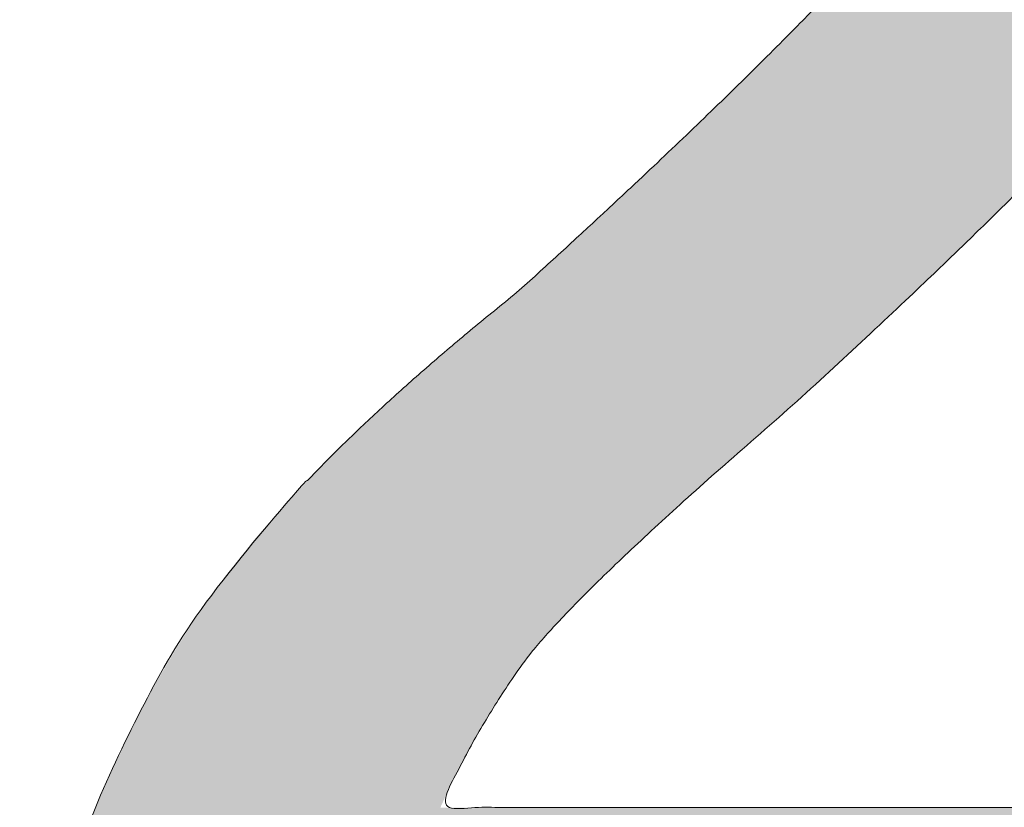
# Model space of a CAD drawing. Header units: inches. Extents: x -416 to -272, y -73 to 47.
# Tile 11 of 206: x -406.429 to -405.267, y -22.729 to -21.799. Entities that reach past the tile are written whole.
import ezdxf

# ---------------------------------------------------------------- set-up
doc = ezdxf.new("R2010")
doc.units = ezdxf.units.IN
doc.header["$LTSCALE"] = 32
doc.header["$MEASUREMENT"] = 0
doc.linetypes.add('Dash Style-1', pattern=[0.083328, 0.041656, -0.041672])
for name, color, linetype, lineweight in [('Black', 7, 'Continuous', 18), ('DashLine', 7, 'Continuous', 13), ('DashLineFill', 7, 'Dash Style-1', 13), ('Drawing', 7, 'Continuous', 18), ('Metal-DeskStructure', 7, 'Continuous', 13), ('None', 7, 'Continuous', 18), ('Plastic-BracketCover', 7, 'Continuous', 13), ('SolidLine', 7, 'Continuous', 15), ('Wood_1-H', 7, 'Continuous', 13)]:
    doc.layers.add(name, color=color, linetype=linetype, lineweight=lineweight)
pattern_1 = [(45, (0, 0), (-1.61301565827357, 1.935715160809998), []), (45, (-1.0608, 1.0608), (-0.4723460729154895, 0.4167612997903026), [])]

# ---------------------------------------------------------------- blocks, each defined once
blk = doc.blocks.new('Group-45')
at = {"layer": 'Plastic-BracketCover', "color": 7}
for points, knots in [([(1.545890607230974, 0.02645157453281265), (1.549581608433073, 0.02645157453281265), (1.553272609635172, 0.02460607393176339), (1.555118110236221, 0.01722587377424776), (1.55696180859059, 0.004307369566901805), (1.55696180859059, -0.01414763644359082), (1.555118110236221, -0.02522064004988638), (1.553272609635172, -0.03260264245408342), (1.547736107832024, -0.03629364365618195), (1.542199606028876, -0.03813914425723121), (1.489603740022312, -0.05843965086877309), (1.437007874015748, -0.07874015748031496), (1.418552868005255, -0.08612215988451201), (1.389024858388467, -0.1008843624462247), (1.366878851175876, -0.1230303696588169), (1.355805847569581, -0.1525583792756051), (1.355805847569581, -0.1922366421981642), (1.355805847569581, -0.2116143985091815), (1.450848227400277, -0.2116143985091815), (1.549581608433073, -0.2116143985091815), (1.553272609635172, -0.2153035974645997), (1.555118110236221, -0.2226855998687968), (1.55696180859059, -0.2337586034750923), (1.55696180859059, -0.2503681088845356), (1.555118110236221, -0.2614411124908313), (1.553272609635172, -0.2688231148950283), (1.549581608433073, -0.2725141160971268), (1.338274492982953, -0.2725141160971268), (1.117739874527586, -0.2725141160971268), (1.106666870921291, -0.2577501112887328), (1.106666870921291, -0.202385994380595), (1.106666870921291, -0.137794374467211), (1.10851237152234, -0.1156483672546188), (1.11035787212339, -0.1064208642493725), (1.114048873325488, -0.08058565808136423), (1.13434937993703, -0.03998464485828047), (1.163877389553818, -0.01414763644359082), (1.202631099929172, 0.0006163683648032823), (1.246923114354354, 0.0006163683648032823), (1.28383312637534, -0.01230213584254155), (1.311515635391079, -0.03444814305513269), (1.329968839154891, -0.06766715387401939), (1.337350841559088, -0.08612215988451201), (1.342887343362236, -0.07504915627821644), (1.35765134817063, -0.05659415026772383), (1.377951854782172, -0.04183014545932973), (1.405634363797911, -0.0289116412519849), (1.422243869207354, -0.02152963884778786), (1.471148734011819, -0.001229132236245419), (1.520053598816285, 0.01907137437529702), (1.532972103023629, 0.02460607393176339), (1.544045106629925, 0.02645157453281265), (1.545890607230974, 0.02645157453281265)], [0, 0, 0, 0.004017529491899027, 0.008035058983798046, 0.01205258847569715, 0.01607011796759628, 0.02008764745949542, 0.02410517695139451, 0.02812270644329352, 0.03214023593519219, 0.03214023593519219, 0.07095094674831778, 0.07095094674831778, 0.08463415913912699, 0.09831737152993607, 0.1120005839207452, 0.1256837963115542, 0.138745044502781, 0.138745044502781, 0.202806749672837, 0.2052946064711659, 0.2077824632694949, 0.2102703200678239, 0.2127581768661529, 0.2147484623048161, 0.2167387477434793, 0.2187290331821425, 0.2207193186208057, 0.3326714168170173, 0.3396374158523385, 0.3466034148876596, 0.3918815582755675, 0.4075550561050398, 0.4232285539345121, 0.4232285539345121, 0.4666960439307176, 0.5101635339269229, 0.553631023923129, 0.5970985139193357, 0.640566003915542, 0.6840334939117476, 0.7275009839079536, 0.7709684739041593, 0.7709684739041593, 0.7980418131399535, 0.8251151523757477, 0.8521884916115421, 0.8792618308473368, 0.8792618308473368, 0.958132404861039, 0.958132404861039, 0.9790662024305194, 1, 1, 1]), ([(1.232159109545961, -0.06213065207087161), (1.204476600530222, -0.06213065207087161), (1.169413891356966, -0.08612215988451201), (1.160186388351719, -0.1138028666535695), (1.15834088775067, -0.1230303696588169), (1.156495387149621, -0.1451763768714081), (1.156495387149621, -0.1867001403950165), (1.156495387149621, -0.2116143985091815), (1.2321600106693, -0.2116143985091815), (1.30782463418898, -0.2116143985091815), (1.30782463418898, -0.183009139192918), (1.30782463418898, -0.130412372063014), (1.296751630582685, -0.09719336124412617), (1.274605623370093, -0.07320365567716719), (1.246923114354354, -0.06213065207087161), (1.232159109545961, -0.06213065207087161)], [0, 0, 0, 0.1425152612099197, 0.2850305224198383, 0.2850305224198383, 0.3309930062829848, 0.3769554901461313, 0.4458992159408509, 0.4458992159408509, 0.6552813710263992, 0.6552813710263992, 0.7344389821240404, 0.8008292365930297, 0.8672194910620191, 0.9336097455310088, 1, 1, 1]), ([(1.425934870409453, -0.3398696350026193), (1.448079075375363, -0.3398696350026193), (1.483143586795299, -0.3509408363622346), (1.512671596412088, -0.3693958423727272), (1.532972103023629, -0.3970783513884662), (1.555118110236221, -0.4469059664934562), (1.555118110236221, -0.5539431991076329), (1.555118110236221, -0.6203803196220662), (1.544045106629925, -0.6351443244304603), (1.330892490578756, -0.6351443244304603), (1.117739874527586, -0.6351443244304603), (1.106666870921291, -0.6203803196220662), (1.106666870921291, -0.5622479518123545), (1.106666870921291, -0.4708965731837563), (1.123276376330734, -0.4192243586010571), (1.150958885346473, -0.3860053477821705), (1.193405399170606, -0.3675503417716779), (1.235850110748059, -0.3675503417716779), (1.265378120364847, -0.374932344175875), (1.289369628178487, -0.3896963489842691), (1.309670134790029, -0.4136878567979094), (1.315206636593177, -0.4266063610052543), (1.318897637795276, -0.4081513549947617), (1.337350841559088, -0.3767778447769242), (1.365033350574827, -0.3527863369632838), (1.403788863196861, -0.3398696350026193), (1.425934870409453, -0.3398696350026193)], [0, 0, 0, 0.03145524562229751, 0.062910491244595, 0.09436573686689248, 0.1258209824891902, 0.188731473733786, 0.2661585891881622, 0.2758371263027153, 0.2855156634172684, 0.4355309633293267, 0.4452095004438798, 0.4548880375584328, 0.5214267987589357, 0.5746587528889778, 0.6278907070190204, 0.6811226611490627, 0.7343546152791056, 0.7627468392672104, 0.7911390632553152, 0.8195312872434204, 0.8479235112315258, 0.8479235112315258, 0.8859426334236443, 0.9239617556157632, 0.9619808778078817, 1, 1, 1]), ([(1.429625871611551, -0.4026148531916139), (1.409325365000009, -0.4026148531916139), (1.379797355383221, -0.4155333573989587), (1.359496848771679, -0.4395248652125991), (1.348423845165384, -0.4764330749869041), (1.348423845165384, -0.5401028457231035), (1.348423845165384, -0.5760901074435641), (1.426856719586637, -0.5760901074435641), (1.505289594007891, -0.5760901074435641), (1.505289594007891, -0.5327208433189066), (1.505289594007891, -0.4487514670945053), (1.477607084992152, -0.4155333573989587), (1.448079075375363, -0.4026148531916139), (1.429625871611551, -0.4026148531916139)], [0, 0, 0, 0.07915587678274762, 0.1583117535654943, 0.2374676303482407, 0.3166235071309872, 0.4195261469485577, 0.4195261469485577, 0.6437985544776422, 0.6437985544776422, 0.7678094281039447, 0.8839047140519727, 0.9419523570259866, 1, 1, 1]), ([(1.226622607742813, -0.4284518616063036), (1.210013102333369, -0.4284518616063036), (1.18417789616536, -0.4376793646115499), (1.165722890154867, -0.4579798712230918), (1.156495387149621, -0.4893515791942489), (1.156495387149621, -0.5447165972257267), (1.156495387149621, -0.5760901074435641), (1.228469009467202, -0.5760901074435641), (1.300442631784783, -0.5760901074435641), (1.300442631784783, -0.5419483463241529), (1.300442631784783, -0.4856605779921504), (1.289369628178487, -0.4561343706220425), (1.269069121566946, -0.4376793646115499), (1.241386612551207, -0.4284518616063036), (1.226622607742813, -0.4284518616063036)], [0, 0, 0, 0.07449877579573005, 0.1489975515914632, 0.223496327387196, 0.2979951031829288, 0.3954165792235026, 0.3954165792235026, 0.6189101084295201, 0.6189101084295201, 0.7249275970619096, 0.7936956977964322, 0.8624637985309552, 0.9312318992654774, 1, 1, 1]), ([(1.53112660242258, -0.7109774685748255), (1.538508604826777, -0.7109774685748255), (1.552349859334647, -0.7137457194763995), (1.555118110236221, -0.7220504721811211), (1.555118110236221, -0.841083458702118), (1.555118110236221, -0.9601164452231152), (1.553272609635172, -0.9638074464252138), (1.547736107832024, -0.9674984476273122), (1.538508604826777, -0.9693439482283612), (1.525590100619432, -0.9693439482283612), (1.516362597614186, -0.9674984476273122), (1.510826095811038, -0.965652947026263), (1.50713509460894, -0.9601164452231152), (1.50713509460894, -0.9112115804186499), (1.50713509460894, -0.864152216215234), (1.337351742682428, -0.864152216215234), (1.167568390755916, -0.864152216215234), (1.193404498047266, -0.9075205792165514), (1.219240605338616, -0.9508889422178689), (1.221086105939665, -0.9564254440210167), (1.222931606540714, -0.965652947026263), (1.219240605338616, -0.9693439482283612), (1.20816760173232, -0.9711894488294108), (1.195712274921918, -0.9711894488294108), (1.186023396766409, -0.9711894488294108), (1.180486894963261, -0.9693439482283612), (1.176795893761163, -0.965652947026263), (1.174950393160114, -0.9619619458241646), (1.141731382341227, -0.9102888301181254), (1.10851237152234, -0.8586157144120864), (1.106666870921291, -0.8567702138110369), (1.106666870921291, -0.8530792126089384), (1.104821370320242, -0.8475427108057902), (1.104821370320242, -0.8304718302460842), (1.104821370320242, -0.8124781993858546), (1.10851237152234, -0.8069416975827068), (1.112203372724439, -0.8050961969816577), (1.310591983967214, -0.8050961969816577), (1.50713509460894, -0.8050961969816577), (1.50713509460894, -0.7644960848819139), (1.50713509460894, -0.7202049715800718), (1.510826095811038, -0.7165139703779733), (1.516362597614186, -0.7128229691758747), (1.525590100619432, -0.7109774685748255), (1.53112660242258, -0.7109774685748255)], [0, 0, 0, 0.002610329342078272, 0.007830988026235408, 0.01044131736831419, 0.1761946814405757, 0.1788050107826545, 0.181415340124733, 0.1840256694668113, 0.1866359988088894, 0.1885937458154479, 0.1905514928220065, 0.192509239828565, 0.1944669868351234, 0.2443885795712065, 0.2443885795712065, 0.4244984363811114, 0.4244984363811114, 0.4780496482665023, 0.4780496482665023, 0.4842405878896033, 0.4904315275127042, 0.4966224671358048, 0.5028134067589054, 0.5070707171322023, 0.5109409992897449, 0.5148112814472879, 0.5186815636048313, 0.5186815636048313, 0.5762947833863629, 0.5762947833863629, 0.5787425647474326, 0.5811903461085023, 0.5836381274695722, 0.5902471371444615, 0.5931844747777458, 0.5961218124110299, 0.5990591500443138, 0.9118813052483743, 0.9118813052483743, 0.9765012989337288, 0.9823759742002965, 0.9882506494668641, 0.9941253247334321, 1, 1, 1])]:
    blk.add_open_spline(points, degree=2, knots=knots, dxfattribs=at)
blk = doc.blocks.new('1BRPFY-Leg_Plate (2D)')
at = {"layer": 'DashLineFill', "linetype": 'Continuous', "lineweight": 13}
h = blk.add_hatch(dxfattribs=at)
h.set_pattern_fill('Steel', color=253, style=0, pattern_type=2)
h.set_pattern_definition(pattern_1)
edge = h.paths.add_edge_path()
edge.add_arc((-1.704724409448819, 1.704724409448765), 0.1259842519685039, 90, 180, ccw=False)
edge.add_line((-1.704724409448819, 1.830708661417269), (1.704724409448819, 1.830708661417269))
edge.add_arc((1.704724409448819, 1.704724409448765), 0.1259842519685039, 0, 90, ccw=False)
edge.add_line((1.830708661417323, 1.704724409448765), (1.830708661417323, -1.704724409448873))
edge.add_arc((1.704724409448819, -1.704724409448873), 0.125984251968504, -89.99999999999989, 1.1368683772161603e-13, ccw=False)
edge.add_line((1.704724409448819, -1.830708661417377), (-1.704724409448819, -1.830708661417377))
edge.add_arc((-1.704724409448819, -1.704724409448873), 0.125984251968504, 180, 269.99999999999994, ccw=False)
edge.add_line((-1.830708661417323, -1.704724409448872), (-1.830708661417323, 1.704724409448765))
at = {"layer": 'SolidLine', "flags": 128}
blk.add_lwpolyline([(0.7086614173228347, -0.5019685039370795), (0.728920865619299, -0.5029637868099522), (0.7489852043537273, -0.5059400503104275), (0.7686612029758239, -0.5108686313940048), (0.7877593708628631, -0.5177020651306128), (0.8060957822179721, -0.5263745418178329), (0.823493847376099, -0.5368025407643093), (0.8397860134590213, -0.5488856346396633), (0.8548153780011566, -0.5625074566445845), (0.8684372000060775, -0.5775368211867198), (0.8805202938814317, -0.5938289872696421), (0.8909482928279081, -0.611227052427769), (0.8996207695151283, -0.6295634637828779), (0.9064542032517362, -0.6486616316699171), (0.9113827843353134, -0.6683376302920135), (0.9143590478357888, -0.688401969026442), (0.9153543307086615, -0.7086614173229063), (0.9143590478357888, -0.7289208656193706), (0.9113827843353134, -0.748985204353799), (0.9064542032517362, -0.7686612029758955), (0.8996207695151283, -0.7877593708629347), (0.8909482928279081, -0.8060957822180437), (0.8805202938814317, -0.8234938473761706), (0.8684372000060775, -0.8397860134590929), (0.8548153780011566, -0.8548153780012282), (0.8397860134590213, -0.8684372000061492), (0.823493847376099, -0.8805202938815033), (0.8060957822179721, -0.8909482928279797), (0.7877593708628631, -0.8996207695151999), (0.7686612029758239, -0.9064542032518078), (0.7489852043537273, -0.9113827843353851), (0.728920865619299, -0.9143590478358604), (0.7086614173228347, -0.9153543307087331), (0.6884019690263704, -0.9143590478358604), (0.668337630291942, -0.9113827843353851), (0.6486616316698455, -0.9064542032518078), (0.6295634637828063, -0.8996207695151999), (0.6112270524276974, -0.8909482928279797), (0.5938289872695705, -0.8805202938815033), (0.5775368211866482, -0.8684372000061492), (0.5625074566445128, -0.8548153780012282), (0.5488856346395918, -0.8397860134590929), (0.5368025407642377, -0.8234938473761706), (0.5263745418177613, -0.8060957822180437), (0.5177020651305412, -0.7877593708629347), (0.5108686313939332, -0.7686612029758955), (0.5059400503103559, -0.748985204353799), (0.5029637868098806, -0.7289208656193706), (0.5019685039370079, -0.7086614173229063), (0.5029637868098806, -0.688401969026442), (0.5059400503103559, -0.6683376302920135), (0.5108686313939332, -0.6486616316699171), (0.5177020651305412, -0.6295634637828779), (0.5263745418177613, -0.611227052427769), (0.5368025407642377, -0.5938289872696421), (0.5488856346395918, -0.5775368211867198), (0.5625074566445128, -0.5625074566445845), (0.5775368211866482, -0.5488856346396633), (0.5938289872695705, -0.5368025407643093), (0.6112270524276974, -0.5263745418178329), (0.6295634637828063, -0.5177020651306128), (0.6486616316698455, -0.5108686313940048), (0.668337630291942, -0.5059400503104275), (0.6884019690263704, -0.5029637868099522)], close=True, dxfattribs=at)
at = {"layer": 'Plastic-BracketCover', "color": 7}
blk.add_blockref('Group-45', (0, 0), dxfattribs=at)
blk = doc.blocks.new('1BRPX8-Util_Bkt_Lg-F (2D)')
at = {"layer": 'DashLineFill', "linetype": 'Continuous', "lineweight": 13}
h = blk.add_hatch(dxfattribs=at)
h.set_pattern_fill('Steel', color=253, style=0, pattern_type=2)
h.set_pattern_definition(pattern_1)
edge = h.paths.add_edge_path()
edge.add_line((-4.468503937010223, 7.539370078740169), (-2.421259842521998, 7.539370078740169))
edge.add_line((-2.421259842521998, 7.539370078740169), (-2.421259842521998, 7.917322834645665))
edge.add_arc((-2.303149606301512, 7.91732283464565), 0.1181102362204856, 90.0000000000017, 179.9999999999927, ccw=False)
edge.add_line((-2.303149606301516, 8.035433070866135), (2.303149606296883, 8.035433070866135))
edge.add_arc((2.30314960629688, 7.917322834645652), 0.1181102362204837, 6.423306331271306e-12, 89.99999999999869, ccw=False)
edge.add_line((2.421259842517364, 7.917322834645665), (2.421259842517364, 7.539370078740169))
edge.add_line((2.421259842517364, 7.539370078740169), (4.46850393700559, 7.539370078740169))
edge.add_line((4.46850393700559, 7.539370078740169), (4.46850393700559, 7.405511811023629))
edge.add_line((4.46850393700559, 7.405511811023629), (3.129921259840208, 7.405511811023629))
edge.add_line((3.129921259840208, 7.405511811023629), (3.129921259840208, -2.011811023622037))
edge.add_line((3.129921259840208, -2.011811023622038), (4.46850393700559, -2.011811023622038))
edge.add_line((4.46850393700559, -2.011811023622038), (4.46850393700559, -2.145669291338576))
edge.add_line((4.46850393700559, -2.145669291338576), (2.421259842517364, -2.145669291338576))
edge.add_line((2.421259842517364, -2.145669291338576), (2.421259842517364, -2.523622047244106))
edge.add_arc((2.303149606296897, -2.523622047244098), 0.1181102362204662, 269.9999999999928, 359.9999999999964, ccw=False)
edge.add_line((2.303149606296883, -2.641732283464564), (-2.303149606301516, -2.641732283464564))
edge.add_arc((-2.303149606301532, -2.523622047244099), 0.1181102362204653, 180.0000000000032, 270.0000000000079, ccw=False)
edge.add_line((-2.421259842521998, -2.523622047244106), (-2.421259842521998, -2.145669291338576))
edge.add_line((-2.421259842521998, -2.145669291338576), (-4.468503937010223, -2.145669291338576))
edge.add_line((-4.468503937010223, -2.145669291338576), (-4.468503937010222, -2.011811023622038))
edge.add_line((-4.468503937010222, -2.011811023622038), (-3.129921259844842, -2.011811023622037))
edge.add_line((-3.129921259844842, -2.011811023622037), (-3.129921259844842, 7.405511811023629))
edge.add_line((-3.129921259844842, 7.405511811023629), (-4.468503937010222, 7.405511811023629))
edge.add_line((-4.468503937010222, 7.405511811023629), (-4.468503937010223, 7.539370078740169))
at = {"layer": 'SolidLine', "flags": 128}
for points in [[(0.3322086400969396, -0.9641361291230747), (0.3093663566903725, -0.9260260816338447), (0.2903695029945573, -0.8858606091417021)], [(0.2903695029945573, -0.5393362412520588), (0.3093663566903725, -0.4991707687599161), (0.3322086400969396, -0.4610607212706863), (0.358676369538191, -0.4253731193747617), (0.3885146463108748, -0.3924516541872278), (0.4214361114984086, -0.362613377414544), (0.4571237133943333, -0.3361456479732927), (0.4952337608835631, -0.3133033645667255), (0.5353992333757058, -0.2943065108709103), (0.5772333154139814, -0.2793380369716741), (0.6203331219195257, -0.2685420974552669), (0.6642835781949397, -0.2620226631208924), (0.7086614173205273, -0.2598425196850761), (0.7530392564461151, -0.2620226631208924), (0.7969897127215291, -0.2685420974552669), (0.8400895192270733, -0.2793380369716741), (0.881923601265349, -0.2943065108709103), (0.9220890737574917, -0.3133033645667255), (0.9601991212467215, -0.3361456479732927), (0.995886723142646, -0.362613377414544), (1.02880818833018, -0.3924516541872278), (1.058646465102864, -0.4253731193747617), (1.085114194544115, -0.4610607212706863), (1.107956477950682, -0.4991707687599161), (1.126953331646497, -0.5393362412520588), (1.141921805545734, -0.5811703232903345), (1.152717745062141, -0.6242701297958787), (1.159237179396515, -0.6682205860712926), (1.161417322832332, -0.7125984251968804), (1.159237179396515, -0.7569762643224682), (1.152717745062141, -0.8009267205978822), (1.141921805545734, -0.8440265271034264), (1.126953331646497, -0.8858606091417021), (1.107956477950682, -0.9260260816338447), (1.085114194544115, -0.9641361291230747)]]:
    blk.add_lwpolyline(points, dxfattribs=at)
blk = doc.blocks.new('Slate-LegBrace (2D)')
at = {"layer": 'DashLineFill', "linetype": 'Continuous', "lineweight": 13}
h = blk.add_hatch(dxfattribs=at)
h.set_pattern_fill('Steel', color=253, style=0, pattern_type=2)
h.set_pattern_definition(pattern_1)
edge = h.paths.add_edge_path()
edge.add_line((-2.199587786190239, -0.1351515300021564), (-1.374775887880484, -0.1351515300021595))
edge.add_arc((3.774758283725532e-15, -0.01355418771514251), 1.380142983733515, 185.0545920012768, 354.9454079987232)
edge.add_line((1.374775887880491, -0.13515153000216), (2.199718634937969, -0.1351515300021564))
edge.add_arc((6.542437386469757e-05, -0.01705725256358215), 2.202821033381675, 183.0731271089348, 356.92687289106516, ccw=False)
h = blk.add_hatch(dxfattribs=at)
h.set_pattern_fill('Steel', color=253, style=0, pattern_type=2)
h.set_pattern_definition(pattern_1)
edge = h.paths.add_edge_path()
edge.add_line((2.191696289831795, -0.2375138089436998), (1.463739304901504, -0.2375137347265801))
edge.add_arc((-6.542437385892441e-05, -0.01704129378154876), 1.480314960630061, 188.5652811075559, 351.4347188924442, ccw=False)
edge.add_line((-1.463870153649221, -0.2375137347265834), (-2.191827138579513, -0.2375138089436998))
edge.add_line((-2.191827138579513, -0.2375138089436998), (-2.199718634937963, -0.1351515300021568))
edge.add_line((-2.199718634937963, -0.1351515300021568), (-1.374775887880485, -0.1351515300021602))
edge.add_arc((2.886579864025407e-15, -0.01355418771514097), 1.380142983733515, 185.0545920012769, 354.9454079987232)
edge.add_line((1.37477588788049, -0.1351515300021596), (2.199587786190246, -0.1351515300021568))
edge.add_line((2.199587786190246, -0.1351515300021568), (2.191696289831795, -0.2375138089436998))
at = {"layer": 'DashLineFill', "flags": 128}
for points in [[(2.191696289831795, -0.2375138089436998), (1.463739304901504, -0.2375137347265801, -0.860662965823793), (-1.463870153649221, -0.2375137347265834), (-2.191827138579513, -0.2375138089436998), (-2.199718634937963, -0.1351515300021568), (-1.374775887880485, -0.1351515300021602, 0.9154551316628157), (1.37477588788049, -0.1351515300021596), (2.199587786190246, -0.1351515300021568)], [(-2.199587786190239, -0.1351515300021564), (-1.374775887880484, -0.1351515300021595, 0.9154551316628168), (1.374775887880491, -0.13515153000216), (2.199718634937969, -0.1351515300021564, -0.9477524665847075)]]:
    blk.add_lwpolyline(points, format="xyb", close=True, dxfattribs=at)
blk = doc.blocks.new('TLLegSleeve (2D)')
at = {"layer": 'DashLineFill', "linetype": 'Continuous', "lineweight": 13}
h = blk.add_hatch(dxfattribs=at)
h.set_pattern_fill('Steel', color=253, style=0, pattern_type=2)
h.set_pattern_definition(pattern_1)
edge = h.paths.add_edge_path()
edge.add_line((1.08267716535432, 1.402343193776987), (1.08267716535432, 2.913385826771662))
edge.add_arc((-1.707523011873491e-13, 2.913385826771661), 1.08267716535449, 4.479377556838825e-14, 180)
edge.add_line((-1.082677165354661, 2.913385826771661), (-1.08267716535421, 1.402343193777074))
edge.add_arc((-1.332267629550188e-15, 2.886579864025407e-15), 1.771653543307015, 127.6698869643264, 412.330113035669)
edge.add_line((1.08267716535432, 1.402343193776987), (1.08267716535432, 1.402343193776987))
edge = h.paths.add_edge_path()
edge.add_arc((1.665334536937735e-15, 2.91338582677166), 0.7480314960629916, 0, 180, ccw=False)
edge.add_arc((1.665334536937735e-15, 2.91338582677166), 0.7480314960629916, 180, 360, ccw=False)
edge = h.paths.add_edge_path()
edge.add_arc((-1.723066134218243e-13, 9.149983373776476e-17), 1.437007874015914, 0, 180, ccw=False)
edge.add_arc((-1.723066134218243e-13, 5.70119602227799e-16), 1.437007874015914, 180, 360, ccw=False)
at = {"layer": 'DashLine', "color": 8, "flags": 128}
blk.add_lwpolyline([(0.6327836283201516, 1.527674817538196), (0.7794749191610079, 1.458295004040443), (0.9186594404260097, 1.374871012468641), (1.048996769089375, 1.278206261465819), (1.169231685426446, 1.169231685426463), (1.278206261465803, 1.048996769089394), (1.374871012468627, 0.9186594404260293), (1.458295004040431, 0.7794749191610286), (1.527674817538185, 0.6327836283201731), (1.582342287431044, 0.4799982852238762), (1.621770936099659, 0.3225902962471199), (1.64558104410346, 0.1620755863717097), (1.653543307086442, 1.118599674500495e-14), (1.645581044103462, -0.1620755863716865), (1.621770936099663, -0.3225902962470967), (1.582342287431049, -0.4799982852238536), (1.527674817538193, -0.6327836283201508), (1.45829500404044, -0.7794749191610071), (1.374871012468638, -0.9186594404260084), (1.278206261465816, -1.048996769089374), (1.169231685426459, -1.169231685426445), (1.048996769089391, -1.278206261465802), (0.918659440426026, -1.374871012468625), (0.7794749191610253, -1.458295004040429)], dxfattribs=at)
at = {"layer": 'DashLineFill', "flags": 128}
for points in [[(1.08267716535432, 1.402343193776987), (1.08267716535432, 2.913385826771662, 0.9999999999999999), (-1.082677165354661, 2.913385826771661), (-1.08267716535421, 1.402343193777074, 2.931618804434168), (1.08267716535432, 1.402343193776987)], [(-1.437007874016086, 3.308097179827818e-16, -0.9999999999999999), (1.437007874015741, 3.308097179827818e-16, -0.9999999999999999)]]:
    blk.add_lwpolyline(points, format="xyb", close=True, dxfattribs=at)
blk = doc.blocks.new('Group-84')
at = {"layer": 'SolidLine', "flags": 128}
blk.add_lwpolyline([(7.34251968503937, -8.30708661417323, -0.414213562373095), (9.05511811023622, -6.594488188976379, -0.414213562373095), (10.76771653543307, -8.30708661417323, -0.414213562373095), (9.05511811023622, -10.01968503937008, -0.414213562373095)], format="xyb", close=True, dxfattribs=at)
at = {"layer": 'Wood_1-H', "color": 7}
for name in ['1BRPX8-Util_Bkt_Lg-F (2D)', 'TLLegSleeve (2D)', 'Slate-LegBrace (2D)', '1BRPFY-Leg_Plate (2D)']:
    blk.add_blockref(name, (9.05511811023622, -8.30708661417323), dxfattribs=at)
blk = doc.blocks.new('Group-49')
at = {"layer": 'Metal-DeskStructure', "color": 7, "flags": 128}
blk.add_lwpolyline([(0.8051100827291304, 0.3242076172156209), (0.6569804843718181, -0.1001143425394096), (0.9545622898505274, -0.1001143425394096)], close=True, dxfattribs=at)
at = {"layer": 'Metal-DeskStructure', "color": 7}
blk.add_open_spline([(1.174112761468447, -0.3918349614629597), (1.184693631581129, -0.4210075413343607), (1.168822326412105, -0.4369198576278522), (1.14501536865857, -0.439571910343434), (1.104014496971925, -0.439571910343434), (1.078886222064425, -0.4369198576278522), (1.066982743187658, -0.4329417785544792), (1.060369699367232, -0.4236595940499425), (1.057724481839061, -0.4170294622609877), (1.021353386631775, -0.3010040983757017), (0.9849822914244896, -0.1849787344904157), (0.807093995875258, -0.1849787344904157), (0.6292057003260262, -0.1849787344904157), (0.5941572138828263, -0.2996780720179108), (0.5591087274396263, -0.4143774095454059), (0.5564635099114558, -0.4210075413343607), (0.5498504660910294, -0.4302897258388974), (0.5379469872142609, -0.4369198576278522), (0.5141400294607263, -0.439571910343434), (0.477108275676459, -0.439571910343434), (0.4519787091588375, -0.4355938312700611), (0.4427204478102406, -0.4249856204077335), (0.4427204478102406, -0.4050952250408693), (0.4480108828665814, -0.3905089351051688), (0.5915119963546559, 0.0006630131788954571), (0.7350131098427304, 0.3918349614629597), (0.7376583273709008, 0.3971390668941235), (0.7469165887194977, 0.4037691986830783), (0.7627866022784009, 0.4077472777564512), (0.789238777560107, 0.4090720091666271), (0.8302396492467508, 0.4090720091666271), (0.8580131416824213, 0.4077472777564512), (0.8752070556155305, 0.4037691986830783), (0.8844653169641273, 0.3971390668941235), (0.8871105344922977, 0.3918349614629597), (1.030611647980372, 0), (1.174112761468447, -0.3918349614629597)], degree=2, knots=[0, 0, 0, 0.01595318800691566, 0.02392978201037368, 0.03190637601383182, 0.03938443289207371, 0.04686248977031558, 0.05434054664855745, 0.06181860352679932, 0.06181860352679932, 0.1891978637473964, 0.1891978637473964, 0.3755520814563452, 0.3755520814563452, 0.5011946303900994, 0.5011946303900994, 0.5086726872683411, 0.5161507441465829, 0.5236288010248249, 0.5311068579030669, 0.5385854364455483, 0.5460640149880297, 0.5535425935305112, 0.5610211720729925, 0.5610211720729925, 0.7618481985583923, 0.7618481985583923, 0.7647050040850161, 0.7675618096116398, 0.7704186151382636, 0.7732754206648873, 0.7763226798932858, 0.7793699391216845, 0.7824171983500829, 0.7854644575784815, 0.7854644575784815, 1, 1, 1], dxfattribs=at)
blk = doc.blocks.new('TL14_lower_leg (2D)')
at = {"layer": 'DashLine', "flags": 128}
blk.add_lwpolyline([(1.371317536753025, 0.1350629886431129), (1.377952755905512, 1.783045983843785e-14), (1.371317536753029, -0.1350629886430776), (1.351475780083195, -0.2688252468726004), (1.318618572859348, -0.3999985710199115), (1.27306234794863, -0.5273196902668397), (1.215245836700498, -0.6495624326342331), (1.145725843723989, -0.7655495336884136), (1.065171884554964, -0.8741639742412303), (0.9743597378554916, -0.9743597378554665), (0.8741639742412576, -1.065171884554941), (0.7655495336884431, -1.14572584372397), (0.6495624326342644, -1.215245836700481), (0.5273196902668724, -1.273062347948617), (0.3999985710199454, -1.318618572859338), (0.2688252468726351, -1.351475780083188), (0.135062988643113, -1.371317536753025), (1.777195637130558e-14, -1.377952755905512), (-0.1350629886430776, -1.371317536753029), (-0.2688252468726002, -1.351475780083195), (-0.3999985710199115, -1.318618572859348), (-0.5273196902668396, -1.27306234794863)], dxfattribs=at)
blk.add_lwpolyline([(0.7086614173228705, -0.547244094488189), (0.724483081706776, -0.54802136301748), (0.7401523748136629, -0.5503456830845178), (0.7555183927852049, -0.5541946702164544), (0.7704331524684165, -0.5595312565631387), (0.7847530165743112, -0.5663040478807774), (0.798340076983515, -0.574447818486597), (0.8110634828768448, -0.5838841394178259), (0.8228007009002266, -0.5945221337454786), (0.8334386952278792, -0.6062593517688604), (0.8428750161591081, -0.6189827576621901), (0.8510187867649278, -0.632569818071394), (0.8577915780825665, -0.6468896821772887), (0.8631281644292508, -0.6618044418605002), (0.8669771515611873, -0.6771704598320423), (0.8693014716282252, -0.6928397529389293), (0.8700787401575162, -0.7086614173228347), (0.8693014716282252, -0.72448308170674), (0.8669771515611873, -0.7401523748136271), (0.8631281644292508, -0.7555183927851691), (0.8577915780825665, -0.7704331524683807), (0.8510187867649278, -0.7847530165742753), (0.8428750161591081, -0.7983400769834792), (0.8334386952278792, -0.811063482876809), (0.8228007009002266, -0.8228007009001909), (0.8110634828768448, -0.8334386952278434), (0.798340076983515, -0.8428750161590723), (0.7847530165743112, -0.8510187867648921), (0.7704331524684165, -0.8577915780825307), (0.7555183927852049, -0.8631281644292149), (0.7401523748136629, -0.8669771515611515), (0.724483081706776, -0.8693014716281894), (0.7086614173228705, -0.8700787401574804), (0.6928397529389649, -0.8693014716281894), (0.6771704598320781, -0.8669771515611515), (0.6618044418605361, -0.8631281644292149), (0.6468896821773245, -0.8577915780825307), (0.6325698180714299, -0.8510187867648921), (0.618982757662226, -0.8428750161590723), (0.6062593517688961, -0.8334386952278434), (0.5945221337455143, -0.8228007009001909), (0.5838841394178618, -0.811063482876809), (0.5744478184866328, -0.7983400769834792), (0.5663040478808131, -0.7847530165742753), (0.5595312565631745, -0.7704331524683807), (0.5541946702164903, -0.7555183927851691), (0.5503456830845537, -0.7401523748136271), (0.5480213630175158, -0.72448308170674), (0.5472440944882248, -0.7086614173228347), (0.5480213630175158, -0.6928397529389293), (0.5503456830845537, -0.6771704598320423), (0.5541946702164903, -0.6618044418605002), (0.5595312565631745, -0.6468896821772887), (0.5663040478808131, -0.632569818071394), (0.5744478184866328, -0.6189827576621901), (0.5838841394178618, -0.6062593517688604), (0.5945221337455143, -0.5945221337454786), (0.6062593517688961, -0.5838841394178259), (0.618982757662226, -0.574447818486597), (0.6325698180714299, -0.5663040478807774), (0.6468896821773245, -0.5595312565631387), (0.6618044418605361, -0.5541946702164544), (0.6771704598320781, -0.5503456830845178), (0.6928397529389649, -0.54802136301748)], close=True, dxfattribs=at)
at = {"layer": 'Metal-DeskStructure', "color": 7}
blk.add_blockref('Group-49', (0, 0), dxfattribs=at)
blk = doc.blocks.new('Group-50')
at = {"layer": 'DashLineFill', "linetype": 'Continuous', "lineweight": 13}
h = blk.add_hatch(dxfattribs=at)
h.set_pattern_fill('Steel', color=253, style=0, pattern_type=2)
h.set_pattern_definition(pattern_1)
h.paths.add_polyline_path([(-2.066929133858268, 1.397637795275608), (2.066929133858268, 1.397637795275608), (2.066929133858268, 0.1377952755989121), (2.106299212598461, 0.1377952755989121), (2.106299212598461, -0.1377952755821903), (2.066929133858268, -0.1377952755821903), (2.066929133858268, -5.275590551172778), (2.106299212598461, -5.275590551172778), (2.106299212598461, -5.55118110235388), (2.066929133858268, -5.55118110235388), (2.066929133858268, -5.82677165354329), (-2.066929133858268, -5.82677165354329), (-2.066929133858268, -5.55118110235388), (-2.106299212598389, -5.55118110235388), (-2.106299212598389, -5.275590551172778), (-2.066929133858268, -5.275590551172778), (-2.066929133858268, -0.1377952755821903), (-2.106299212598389, -0.1377952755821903), (-2.106299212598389, 0.1377952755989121), (-2.066929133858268, 0.1377952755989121)])
blk = doc.blocks.new('TL14_upper_leg (2D)')
at = {"layer": 'DashLine', "flags": 128}
blk.add_lwpolyline([(1.214595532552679, 0.1196272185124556), (1.22047244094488, 7.47323834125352e-17), (1.214595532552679, -0.1196272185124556), (1.197021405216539, -0.2381023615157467), (1.167919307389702, -0.3542844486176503), (1.127569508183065, -0.467054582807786), (1.076360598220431, -0.5753267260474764), (1.01478574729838, -0.6780581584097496), (0.9434379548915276, -0.7742595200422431), (0.8630043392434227, -0.8630043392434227), (0.7742595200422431, -0.9434379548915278), (0.6780581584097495, -1.01478574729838), (0.5753267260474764, -1.076360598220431), (0.4670545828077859, -1.127569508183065), (0.3542844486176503, -1.167919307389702), (0.2381023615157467, -1.197021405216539), (0.1196272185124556, -1.214595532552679), (0, -1.22047244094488), (-0.1196272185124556, -1.214595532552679), (-0.2381023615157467, -1.197021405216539), (-0.3542844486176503, -1.167919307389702), (-0.4670545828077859, -1.127569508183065), (-0.5753267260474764, -1.076360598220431)], dxfattribs=at)
at = {"layer": 'DashLine', "color": 7}
blk.add_blockref('Group-50', (0, 0), dxfattribs=at)
blk = doc.blocks.new('1BRPT9-Bracket (2D)')
at = {"layer": 'DashLineFill', "linetype": 'Continuous', "lineweight": 13}
h = blk.add_hatch(dxfattribs=at)
h.set_pattern_fill('Steel', color=253, style=0, pattern_type=2)
h.set_pattern_definition(pattern_1)
edge = h.paths.add_edge_path()
edge.add_line((-2.32206875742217, -8.74015748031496), (-2.32206875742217, 8.740157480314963))
edge.add_line((-2.32206875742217, 8.740157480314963), (1.677931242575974, 8.740157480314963))
edge.add_arc((1.677931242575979, 8.488188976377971), 0.2519685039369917, -3.979039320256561e-12, 90.0000000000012, ccw=False)
edge.add_line((1.929899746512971, 8.488188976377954), (1.929899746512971, 7.480314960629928))
edge.add_line((1.929899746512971, 7.480314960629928), (2.323600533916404, 7.461135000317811))
edge.add_line((2.323600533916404, 7.461135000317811), (2.323600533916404, -7.480314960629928))
edge.add_line((2.323600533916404, -7.480314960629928), (1.929899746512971, -7.480314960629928))
edge.add_line((1.929899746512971, -7.480314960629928), (1.929899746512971, -8.488188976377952))
edge.add_arc((1.677931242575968, -8.488188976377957), 0.2519685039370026, -90.00000000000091, 1.0800249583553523e-12, ccw=False)
edge.add_line((1.677931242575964, -8.74015748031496), (-2.32206875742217, -8.74015748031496))
h = blk.add_hatch(dxfattribs=at)
h.set_pattern_fill('Steel', color=253, style=0, pattern_type=2)
h.set_pattern_definition(pattern_1)
h.paths.add_polyline_path([(1.339348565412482, 3.001968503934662), (1.348031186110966, 3.001541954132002), (1.35663018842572, 3.000266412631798), (1.365062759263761, 2.99815416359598), (1.373247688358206, 2.995225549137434), (1.381106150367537, 2.991508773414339), (1.388562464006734, 2.987039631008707), (1.395544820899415, 2.981861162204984), (1.401985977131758, 2.97602323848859), (1.407823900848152, 2.969582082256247), (1.413002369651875, 2.962599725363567), (1.417471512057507, 2.955143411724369), (1.421188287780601, 2.947284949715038), (1.424116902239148, 2.939100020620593), (1.426229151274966, 2.930667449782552), (1.42750469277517, 2.922068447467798), (1.427931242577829, 2.913385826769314), (1.42750469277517, 2.90470320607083), (1.426229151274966, 2.896104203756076), (1.424116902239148, 2.887671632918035), (1.421188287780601, 2.87948670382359), (1.417471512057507, 2.871628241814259), (1.413002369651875, 2.864171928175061), (1.407823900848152, 2.857189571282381), (1.401985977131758, 2.850748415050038), (1.395544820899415, 2.844910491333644), (1.388562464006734, 2.839732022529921), (1.381106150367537, 2.835262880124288), (1.373247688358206, 2.831546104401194), (1.365062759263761, 2.828617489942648), (1.35663018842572, 2.82650524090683), (1.348031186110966, 2.825229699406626), (1.339348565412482, 2.824803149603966), (1.330665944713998, 2.825229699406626), (1.322066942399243, 2.82650524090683), (1.313634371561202, 2.828617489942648), (1.305449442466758, 2.831546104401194), (1.297590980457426, 2.835262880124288), (1.290134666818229, 2.839732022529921), (1.283152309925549, 2.844910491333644), (1.276711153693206, 2.850748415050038), (1.270873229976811, 2.857189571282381), (1.265694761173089, 2.864171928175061), (1.261225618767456, 2.871628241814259), (1.257508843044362, 2.87948670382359), (1.254580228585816, 2.887671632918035), (1.252467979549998, 2.896104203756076), (1.251192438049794, 2.90470320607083), (1.250765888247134, 2.913385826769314), (1.251192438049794, 2.922068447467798), (1.252467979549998, 2.930667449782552), (1.254580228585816, 2.939100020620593), (1.257508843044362, 2.947284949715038), (1.261225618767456, 2.955143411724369), (1.265694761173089, 2.962599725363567), (1.270873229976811, 2.969582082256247), (1.276711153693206, 2.97602323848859), (1.283152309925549, 2.981861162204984), (1.290134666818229, 2.987039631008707), (1.297590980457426, 2.991508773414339), (1.305449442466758, 2.995225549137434), (1.313634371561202, 2.99815416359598), (1.322066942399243, 3.000266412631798), (1.330665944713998, 3.001541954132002)])
at = {"layer": 'DashLineFill', "flags": 128}
blk.add_lwpolyline([(1.339348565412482, 3.001968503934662), (1.348031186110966, 3.001541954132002), (1.35663018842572, 3.000266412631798), (1.365062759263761, 2.99815416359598), (1.373247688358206, 2.995225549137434), (1.381106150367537, 2.991508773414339), (1.388562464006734, 2.987039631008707), (1.395544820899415, 2.981861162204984), (1.401985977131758, 2.97602323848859), (1.407823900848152, 2.969582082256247), (1.413002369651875, 2.962599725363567), (1.417471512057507, 2.955143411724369), (1.421188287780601, 2.947284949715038), (1.424116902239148, 2.939100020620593), (1.426229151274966, 2.930667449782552), (1.42750469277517, 2.922068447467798), (1.427931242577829, 2.913385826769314), (1.42750469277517, 2.90470320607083), (1.426229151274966, 2.896104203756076), (1.424116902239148, 2.887671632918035), (1.421188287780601, 2.87948670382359), (1.417471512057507, 2.871628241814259), (1.413002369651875, 2.864171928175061), (1.407823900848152, 2.857189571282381), (1.401985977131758, 2.850748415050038), (1.395544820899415, 2.844910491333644), (1.388562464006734, 2.839732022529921), (1.381106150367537, 2.835262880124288), (1.373247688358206, 2.831546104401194), (1.365062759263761, 2.828617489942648), (1.35663018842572, 2.82650524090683), (1.348031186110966, 2.825229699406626), (1.339348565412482, 2.824803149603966), (1.330665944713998, 2.825229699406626), (1.322066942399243, 2.82650524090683), (1.313634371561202, 2.828617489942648), (1.305449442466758, 2.831546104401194), (1.297590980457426, 2.835262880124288), (1.290134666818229, 2.839732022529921), (1.283152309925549, 2.844910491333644), (1.276711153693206, 2.850748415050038), (1.270873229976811, 2.857189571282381), (1.265694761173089, 2.864171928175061), (1.261225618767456, 2.871628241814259), (1.257508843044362, 2.87948670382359), (1.254580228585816, 2.887671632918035), (1.252467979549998, 2.896104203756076), (1.251192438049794, 2.90470320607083), (1.250765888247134, 2.913385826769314), (1.251192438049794, 2.922068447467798), (1.252467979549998, 2.930667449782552), (1.254580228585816, 2.939100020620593), (1.257508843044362, 2.947284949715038), (1.261225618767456, 2.955143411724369), (1.265694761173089, 2.962599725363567), (1.270873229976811, 2.969582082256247), (1.276711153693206, 2.97602323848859), (1.283152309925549, 2.981861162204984), (1.290134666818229, 2.987039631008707), (1.297590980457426, 2.991508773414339), (1.305449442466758, 2.995225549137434), (1.313634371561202, 2.99815416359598), (1.322066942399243, 3.000266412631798), (1.330665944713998, 3.001541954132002)], close=True, dxfattribs=at)
blk = doc.blocks.new('Group-72')
at = {"layer": 'Metal-DeskStructure', "linetype": 'Continuous', "lineweight": 0, "true_color": 0xff0000}
blk.add_hatch(color=1, dxfattribs=at).paths.add_polyline_path([(1.987219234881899, -0.9301181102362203), (1.987219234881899, -1.274606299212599), (0.4025735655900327, -1.274606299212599), (0.4023214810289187, -1.244883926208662), (0.4031795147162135, -1.21546436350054), (0.4051476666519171, -1.186347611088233), (0.4082259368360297, -1.15753366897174), (0.4124143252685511, -1.129022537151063), (0.4177128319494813, -1.1008142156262), (0.4241214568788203, -1.072908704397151), (0.4316402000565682, -1.045306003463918), (0.4455088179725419, -1.000302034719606), (0.4612781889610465, -0.9557186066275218), (0.4789483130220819, -0.9115557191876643), (0.4985191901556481, -0.8678133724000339), (0.5199908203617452, -0.8244915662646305), (0.543363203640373, -0.7815903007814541), (0.5686363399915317, -0.7391095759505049), (0.5958102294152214, -0.6970493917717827), (0.6262305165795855, -0.6545855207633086), (0.6612428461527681, -0.6108937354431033), (0.7008472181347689, -0.5659740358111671), (0.7450436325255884, -0.5198264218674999), (0.793832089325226, -0.4724508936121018), (0.847212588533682, -0.4238474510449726), (0.9051851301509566, -0.3740160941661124), (0.9677497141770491, -0.3229568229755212), (1.064241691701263, -0.2345473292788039), (1.152407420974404, -0.1517895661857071), (1.232246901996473, -0.07468353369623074), (1.303760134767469, -0.003229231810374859), (1.366947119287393, 0.06257333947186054), (1.421807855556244, 0.1227241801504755), (1.468342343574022, 0.1772232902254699), (1.506550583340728, 0.2260706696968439), (1.538467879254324, 0.2720417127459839), (1.566129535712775, 0.3179118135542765), (1.589535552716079, 0.3636809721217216), (1.608685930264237, 0.4093491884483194), (1.623580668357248, 0.4549164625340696), (1.634219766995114, 0.5003827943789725), (1.640603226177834, 0.5457481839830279), (1.642731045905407, 0.5910126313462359), (1.640973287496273, 0.6332243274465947), (1.635700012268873, 0.6737371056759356), (1.626911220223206, 0.7125509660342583), (1.614606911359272, 0.7496659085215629), (1.598787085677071, 0.7850819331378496), (1.579451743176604, 0.8187990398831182), (1.556600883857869, 0.8508172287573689), (1.530234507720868, 0.8811364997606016), (1.501059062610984, 0.9087644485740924), (1.469780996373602, 0.9327086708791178), (1.436400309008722, 0.9529691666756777), (1.400917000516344, 0.9695459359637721), (1.363331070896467, 0.9824389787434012), (1.323642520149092, 0.991648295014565), (1.281851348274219, 0.9971738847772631), (1.237957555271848, 0.9990157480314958), (1.191254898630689, 0.9970140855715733), (1.146957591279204, 0.9910090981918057), (1.105065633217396, 0.981000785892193), (1.065579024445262, 0.9669891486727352), (1.028497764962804, 0.9489741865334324), (0.993821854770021, 0.9269558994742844), (0.9615512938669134, 0.9009342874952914), (0.9316860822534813, 0.8709093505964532), (0.9047981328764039, 0.837352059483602), (0.8814593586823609, 0.8007333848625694), (0.8616697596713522, 0.7610533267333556), (0.8454293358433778, 0.7183118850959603), (0.8327380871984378, 0.6725090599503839), (0.8235960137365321, 0.6236448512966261), (0.8180031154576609, 0.571719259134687), (0.8159593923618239, 0.5167322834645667), (0.4714712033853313, 0.5856299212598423), (0.4819337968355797, 0.6671096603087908), (0.4977117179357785, 0.7436104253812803), (0.5188049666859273, 0.8151322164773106), (0.5452135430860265, 0.8816750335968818), (0.5769374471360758, 0.943238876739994), (0.6139766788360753, 0.9998237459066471), (0.656331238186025, 1.051429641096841), (0.7040011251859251, 1.098056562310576), (0.7564817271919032, 1.139435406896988), (0.8132684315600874, 1.175297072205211), (0.874361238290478, 1.205641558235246), (0.9397601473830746, 1.230468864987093), (1.009465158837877, 1.249778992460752), (1.083476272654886, 1.263571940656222), (1.161793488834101, 1.271847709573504), (1.244416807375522, 1.274606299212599), (1.328024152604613, 1.271486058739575), (1.407140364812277, 1.262125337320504), (1.481765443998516, 1.246524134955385), (1.551899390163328, 1.22468245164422), (1.617542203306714, 1.196600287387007), (1.678693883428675, 1.162277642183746), (1.735354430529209, 1.121714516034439), (1.787523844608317, 1.074910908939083), (1.834327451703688, 1.023481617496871), (1.874890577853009, 0.9690414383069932), (1.909213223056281, 0.9115903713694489), (1.937295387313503, 0.8511284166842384), (1.959137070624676, 0.7876555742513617), (1.9747382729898, 0.7211718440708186), (1.984098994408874, 0.6516772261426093), (1.987219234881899, 0.5791717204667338), (1.986294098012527, 0.5418296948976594), (1.983518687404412, 0.5046222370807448), (1.978893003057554, 0.4675493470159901), (1.972417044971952, 0.4306110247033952), (1.964090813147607, 0.3938072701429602), (1.953914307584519, 0.357138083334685), (1.941887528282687, 0.3206034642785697), (1.928010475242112, 0.2842034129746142), (1.911980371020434, 0.2476351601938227), (1.893494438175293, 0.2105959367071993), (1.87255267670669, 0.173085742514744), (1.849155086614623, 0.1351045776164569), (1.823301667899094, 0.09665244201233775), (1.794992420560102, 0.05772933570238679), (1.764227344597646, 0.0183352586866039), (1.731006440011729, -0.02152978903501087), (1.694017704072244, -0.06341332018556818), (1.651949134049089, -0.1088628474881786), (1.604800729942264, -0.1578783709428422), (1.552572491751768, -0.210459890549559), (1.495264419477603, -0.2666074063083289), (1.432876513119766, -0.3263209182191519), (1.365408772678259, -0.3896004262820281), (1.292861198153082, -0.4564459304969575), (1.229909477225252, -0.5112058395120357), (1.173467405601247, -0.5613736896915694), (1.123534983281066, -0.6069494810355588), (1.080112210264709, -0.6479332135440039), (1.043199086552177, -0.6843248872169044), (1.012795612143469, -0.7161245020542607), (0.9889017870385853, -0.7433320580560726), (0.9715176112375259, -0.76594755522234), (0.9576994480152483, -0.7862922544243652), (0.9445036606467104, -0.8066874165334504), (0.9319302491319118, -0.8271330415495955), (0.9199792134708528, -0.8476291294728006), (0.9086505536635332, -0.8681756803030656), (0.8979442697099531, -0.8887726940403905), (0.8878603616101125, -0.9094201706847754), (0.8783988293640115, -0.9301181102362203)])
at = {"layer": 'Metal-DeskStructure', "color": 7}
blk.add_open_spline([(1.987219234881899, -0.9301181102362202), (1.987219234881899, -1.102362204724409), (1.987219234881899, -1.274606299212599), (1.194896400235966, -1.274606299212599), (0.4025735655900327, -1.274606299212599), (0.399344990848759, -1.155111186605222), (0.4316402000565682, -1.045306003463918), (0.4833131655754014, -0.8644490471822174), (0.7083072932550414, -0.529649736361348), (0.9677497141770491, -0.3229568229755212), (1.370370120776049, 0.04198461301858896), (1.642731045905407, 0.4101567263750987), (1.642731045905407, 0.7632572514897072), (1.417737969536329, 0.9990157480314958), (1.04633623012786, 0.9990157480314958), (0.8170359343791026, 0.7428029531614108), (0.8159593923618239, 0.5167322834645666), (0.6437152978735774, 0.5511811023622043), (0.4714712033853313, 0.5856299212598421), (0.502690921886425, 0.9215068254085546), (0.9053113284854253, 1.274606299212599), (1.587828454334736, 1.274606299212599), (1.987219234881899, 0.8752155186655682), (1.987219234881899, 0.4295344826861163), (1.868801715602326, 0.138872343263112), (1.593211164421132, -0.1819319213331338), (1.292861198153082, -0.4564459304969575), (1.028035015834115, -0.6846696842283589), (0.915000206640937, -0.8472254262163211), (0.8783988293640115, -0.9301181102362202), (1.432809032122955, -0.9301181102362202), (1.987219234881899, -0.9301181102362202)], degree=2, knots=[0, 0, 0, 0.0212862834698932, 0.0212862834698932, 0.1192031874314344, 0.1192031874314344, 0.1339760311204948, 0.1339760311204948, 0.1582533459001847, 0.1825306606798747, 0.1825306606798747, 0.2223012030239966, 0.2620717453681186, 0.2999486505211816, 0.3378255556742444, 0.3781971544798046, 0.4185687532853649, 0.4185687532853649, 0.4499368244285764, 0.4499368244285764, 0.5101754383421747, 0.5704140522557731, 0.6314176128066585, 0.692421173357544, 0.7232558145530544, 0.7540904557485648, 0.7849250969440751, 0.7849250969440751, 0.8114174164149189, 0.8379097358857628, 0.8379097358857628, 1, 1, 1], dxfattribs=at)
blk = doc.blocks.new('SlateLegLocator-R2')
at = {"color": 255, "linetype": 'Dash Style-1', "lineweight": 5}
blk.add_wipeout([(-2.106299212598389, 1.3779527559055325), (2.10629921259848, 1.3779527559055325), (2.10629921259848, -5.807086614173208), (-2.106299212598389, -5.807086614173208)], dxfattribs=at).dxf.layer = 'Black'
at = {"layer": 'Metal-DeskStructure', "color": 7}
blk.add_blockref('Group-72', (0, 0), dxfattribs=at)
blk = doc.blocks.new('Group-85')
at = {"layer": 'None', "color": 7}
for name, p in [('1BRPT9-Bracket (2D)', (8.976377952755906, -12.00787401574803)), ('1BRPFY-Leg_Plate (2D)', (8.976377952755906, -8.30708661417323)), ('TL14_upper_leg (2D)', (8.976377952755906, -8.30708661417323)), ('TL14_lower_leg (2D)', (8.976377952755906, -8.30708661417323))]:
    blk.add_blockref(name, p, dxfattribs=at)
blk.add_blockref('SlateLegLocator-R2', (8.976377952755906, -8.30708661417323), dxfattribs=at)
blk = doc.blocks.new('Group-86')
at = {"layer": 'None'}
blk.add_blockref('Group-84', (0, 0), dxfattribs=at)
blk.add_blockref('Group-85', (0, 0), dxfattribs=at)
blk = doc.blocks.new('SL Credenza Desk (2D)-1')
at = {"layer": 'None'}
blk.add_blockref('Group-86', (0, 0), dxfattribs=at)
at = {"layer": 'Drawing', "color": 0, "flags": 1}
for tag in ['Tag', 'Catalog', 'Option1', 'Option2', 'Option3', 'Option4', 'Option5', 'Option6', 'Option7', 'Option8', 'Option9', 'Option10', 'Option11', 'Option12', 'Custom', 'FinishGroup', 'Discount', 'Item2', 'Item3', 'Item6', 'Item9', 'Item10', 'Item12', 'Item13', 'Item16', 'Item19', 'Item20', 'Item21', 'Item22', 'Item23', 'Item24', 'Item25', 'Item8', 'Item18', 'Item1', 'Item4', 'Item5', 'Item7', 'Item11', 'Item14', 'Item15', 'Item17']:
    blk.add_attdef(tag, (-56.28870742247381, -28.99901361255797), '', height=0.007086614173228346, dxfattribs=at)
blk = doc.blocks.new('Group-87')
at = {"layer": 'Drawing'}
blk.add_blockref('SL Credenza Desk (2D)-1', (-56.32807750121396, 1.485347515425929), dxfattribs=at)
at = {"layer": 'Drawing', "color": 0, "flags": 1}
for tag in ['Tag', 'Catalog', 'Option1', 'Option2', 'Option3', 'Option4', 'Option5', 'Option6', 'Option7', 'Option8', 'Option9', 'Option10', 'Option11', 'Option12', 'Custom', 'FinishGroup', 'Discount', 'Item2', 'Item3', 'Item6', 'Item9', 'Item10', 'Item12', 'Item13', 'Item16', 'Item19', 'Item20', 'Item21', 'Item22', 'Item23', 'Item24', 'Item25', 'Item8', 'Item18', 'Item1', 'Item4', 'Item5', 'Item7', 'Item11', 'Item14', 'Item15', 'Item17']:
    blk.add_attdef(tag, (-56.28870742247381, -28.99901361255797), '', height=0.007086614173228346, dxfattribs=at)

msp = doc.modelspace()

# ---------------------------------------------------------------- block references
at = {"layer": 'Drawing', "color": 7}
msp.add_blockref('Group-87', (-359.4593240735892, -14.97747349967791), dxfattribs=at)

doc.saveas('drawing.dxf')
